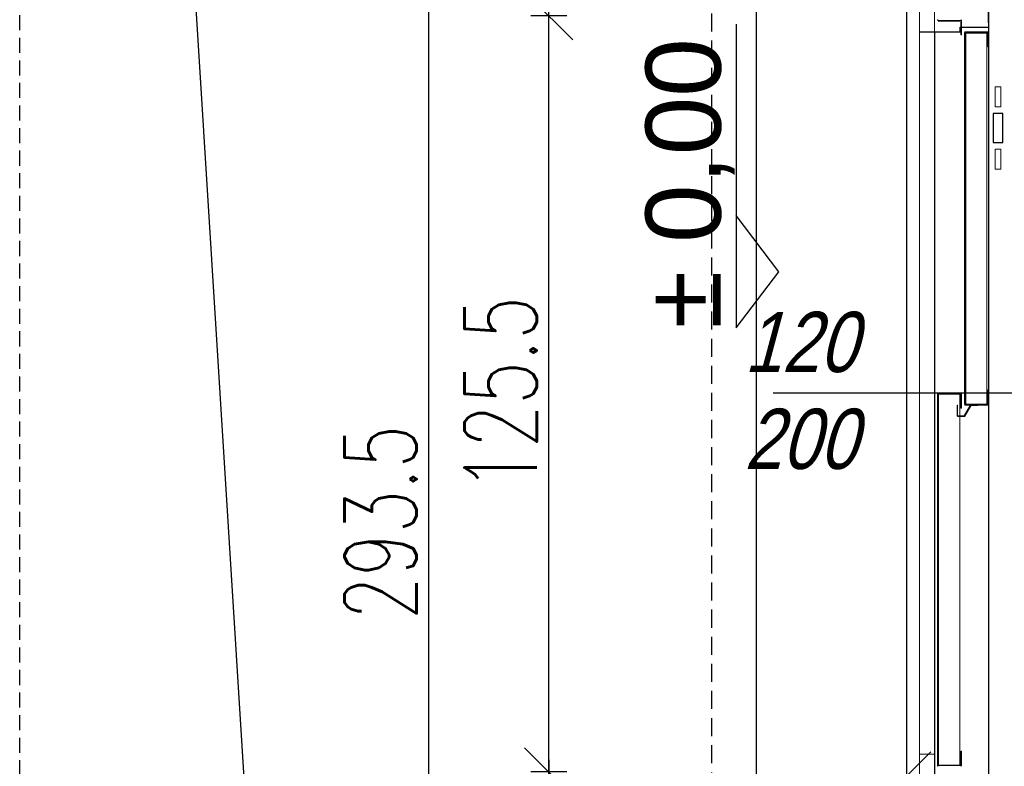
# Model space of a CAD drawing. Header units: millimetres. Extents: x -1096 to 3960, y -1899 to 666.
# Tile 13 of 75: x -546 to -382, y 23 to 147. Entities that reach past the tile are written whole.
import ezdxf
from ezdxf import colors
from ezdxf.entities.mleader import LeaderData, LeaderLine
from ezdxf.math import Vec2, Vec3

# ---------------------------------------------------------------- set-up
doc = ezdxf.new("R2010")
doc.units = ezdxf.units.MM
doc.linetypes.add('DASHEDX2', pattern=[1.5, 1, -0.5])
doc.linetypes.add('HIDDENX2', pattern=[0.75, 0.5, -0.25])
for name, color, linetype in [('A-KOMENTWYM', 30, 'Continuous'), ('A-kota', 2, 'Continuous'), ('A-opis', 7, 'Continuous'), ('A-widok', 41, 'Continuous'), ('A-winda', 12, 'Continuous')]:
    doc.layers.add(name, color=color, linetype=linetype)
doc.layers.add('A-KOMENTWYM - DETAL', color=30, linetype='Continuous', lineweight=5)
doc.styles.add('Arch-Dim', font='romans.shx', dxfattribs={"width": 0.75})
doc.styles.add('Arial-2', font='arial.ttf', dxfattribs={"width": 0.8, "oblique": 15})
doc.styles.add('ODNOŚNIKI', font='arial.ttf')
doc.styles.add('TXT', font='romans.shx', dxfattribs={"width": 0.7})
doc.dimstyles.new('1-50', dxfattribs={"dimtxt": 12, "dimasz": 8, "dimexe": 3, "dimexo": 0, "dimgap": 2, "dimtad": 1, "dimrnd": 0.5, "dimzin": 12, "dimdsep": 46, "dimtxsty": 'TXT', "dimblk": 'OBLIQUE', "dimcen": 0.125, "dimdle": 2, "dimclrd": 256, "dimclre": 256, "dimclrt": 7, "dimazin": 0, "dimtfac": 1, "dimtix": 1, "dimtmove": 1, "dimatfit": 2, "dimfxl": 3, "dimfxlon": 1, "dimtvp": 10, "dimtolj": 1, "dimtzin": 0, "dimarcsym": 0})

# ---------------------------------------------------------------- blocks, each defined once
blk = doc.blocks.new('_Oblique')
at = {"color": 0, "linetype": 'ByBlock', "lineweight": -2}
blk.add_line((-0.5, -0.5), (0.5, 0.5), dxfattribs=at)
blk = doc.blocks.new('*D944')
at = {"layer": 'A-KOMENTWYM - DETAL', "lineweight": -2}
for p, q in [((-477.92, 212.3), (-477.92, -85.3)), ((-474.92, 210.3), (-480.92, 210.3)), ((-474.92, -83.3), (-480.92, -83.3))]:
    blk.add_line(p, q, dxfattribs=at)
at = {"layer": 'Defpoints', "color": 0}
for p in [(-430.9, 210.3), (-477.92, -83.3), (-430.9, -83.3)]:
    blk.add_point(p, dxfattribs=at)
at = {"layer": 'A-KOMENTWYM - DETAL', "lineweight": -2, "xscale": 8, "yscale": 8, "zscale": 8}
for p, rotation in [((-477.92, 210.3), 90), ((-477.92, -83.3), 270)]:
    blk.add_blockref('_Oblique', p, dxfattribs=dict(at, rotation=rotation))
at = {"layer": 'A-KOMENTWYM - DETAL', "color": 7, "insert": (-485.92, 63.5), "char_height": 12, "attachment_point": 5, "rotation": 90, "style": 'TXT'}
blk.add_mtext('\\A1;293.5', dxfattribs=at)
blk = doc.blocks.new('*D945')
at = {"layer": 'A-KOMENTWYM - DETAL', "lineweight": -2}
for p, q in [((-457.96, 24.08), (-457.96, -85.3)), ((-454.96, 22.08), (-460.96, 22.08)), ((-454.96, -83.3), (-460.96, -83.3))]:
    blk.add_line(p, q, dxfattribs=at)
at = {"layer": 'Defpoints', "color": 0}
for p in [(-429.26, 22.08), (-457.96, -83.3), (-430.9, -83.3)]:
    blk.add_point(p, dxfattribs=at)
at = {"layer": 'A-KOMENTWYM - DETAL', "lineweight": -2, "xscale": 8, "yscale": 8, "zscale": 8}
for p, rotation in [((-457.96, 22.08), 90), ((-457.96, -83.3), 270)]:
    blk.add_blockref('_Oblique', p, dxfattribs=dict(at, rotation=rotation))
at = {"layer": 'A-KOMENTWYM - DETAL', "color": 7, "insert": (-465.96, -30.61), "char_height": 12, "attachment_point": 5, "rotation": 90, "style": 'TXT'}
blk.add_mtext('\\A1;105.5', dxfattribs=at)
blk = doc.blocks.new('szyb-szkło_150-parter2')
at = {"layer": 'A-widok', "color": 14, "transparency": 33554679}
blk.add_line((5, -55), (5, -191), dxfattribs=at)
at = {"layer": 'A-widok', "linetype": 'DASHEDX2', "ltscale": 3, "transparency": 33554679}
blk.add_line((-2.4, -59.98), (-2.4, -186.02), dxfattribs=at)
at = {"layer": 'A-widok', "transparency": 33554679}
blk.add_lwpolyline([(30, -30), (30, -259), (350, -259), (350, -30)], close=True, dxfattribs=at)
at = {"layer": 'A-winda', "linetype": 'Continuous', "lineweight": 15}
for p, q in [((32.126, -63), (32.126, -51)), ((32.126, -51), (32.126, -63)), ((34.626, -63), (34.626, -51)), ((35.246, -61.12), (39.004, -61.12)), ((39.005, -61.121), (39.005, -63.5)), ((39.125, -61.121), (39.125, -63.5)), ((34.361, -63), (32.126, -63)), ((32.126, -63), (32.126, -183)), ((32.126, -63), (34.626, -63)), ((39.125, -63.5), (39.005, -63.5)), ((39.626, -63.121), (39.626, -124.879)), ((43.505, -63), (39.746, -63)), ((43.505, -63.12), (39.746, -63.12)), ((39.746, -63.12), (39.746, -124.879)), ((41.547, -63), (43.505, -63)), ((43.329, -63.22), (43.329, -124.834)), ((43.506, -65.5), (43.506, -63.121)), ((43.626, -65.5), (43.626, -63.121)), ((43.506, -65.5), (43.626, -65.5)), ((44.71, -72.175), (45.66, -72.175)), ((44.71, -75.475), (44.71, -72.175)), ((45.66, -75.475), (45.66, -72.175)), ((45.66, -75.475), (44.71, -75.475)), ((44.71, -82.525), (45.66, -82.525)), ((44.71, -85.825), (44.71, -82.525)), ((45.66, -85.825), (45.66, -82.525)), ((45.66, -85.825), (44.71, -85.825)), ((43.506, -124.879), (43.506, -122.5)), ((43.626, -122.5), (43.506, -122.5)), ((43.626, -124.879), (43.626, -122.5)), ((35.125, -123.121), (35.125, -184.879)), ((39.004, -123), (35.245, -123)), ((39.004, -123.12), (35.245, -123.12)), ((35.245, -123.12), (35.245, -184.879)), ((37.046, -123), (39.004, -123)), ((38.828, -123.22), (38.828, -184.834)), ((39.005, -125.5), (39.005, -123.121)), ((39.125, -125.5), (39.125, -123.121)), ((38.476, -125), (38.376, -125)), ((38.376, -125), (38.376, -126.79)), ((38.476, -125), (38.476, -126.79)), ((39.005, -125.5), (39.125, -125.5)), ((39.58, -126.795), (40.586, -125.055)), ((39.667, -126.845), (40.673, -125.105)), ((39.747, -124.88), (43.505, -124.88)), ((39.747, -125), (43.505, -125)), ((40.682, -125.1), (41.776, -125.1)), ((41.776, -125.1), (41.776, -125)), ((38.486, -126.8), (39.572, -126.8)), ((38.486, -126.9), (39.572, -126.9)), ((32.126, -183), (34.626, -183)), ((32.126, -195), (32.126, -183)), ((34.626, -183), (34.626, -195)), ((39.005, -184.879), (39.005, -182.5)), ((39.125, -182.5), (39.005, -182.5)), ((39.125, -184.879), (39.125, -182.5)), ((35.246, -184.88), (39.004, -184.88))]:
    blk.add_line(p, q, dxfattribs=at)
at = {"layer": 'A-winda'}
for p, q in [((43.626, -59.574), (43.626, -248)), ((43.626, -61.5), (43.626, -59.574)), ((35.264, -61.166), (38.828, -61.166)), ((32.126, -63), (38.926, -63)), ((34.626, -63), (34.626, -248)), ((38.926, -63), (38.926, -62.233)), ((38.926, -62.233), (43.626, -62.233)), ((43.329, -63.22), (39.764, -63.22)), ((39.764, -63.22), (39.764, -124.834)), ((38.828, -123.22), (35.264, -123.22)), ((35.264, -123.22), (35.264, -184.834)), ((39.764, -124.834), (43.329, -124.834)), ((35.264, -184.834), (38.828, -184.834))]:
    blk.add_line(p, q, dxfattribs=at)
at = {"layer": 'A-winda', "ltscale": 5}
for p in [(7.81, -123), (31.741, -123)]:
    blk.add_line(p, (60.921, -123), dxfattribs=at)
at = {"layer": 'A-winda'}
blk.add_lwpolyline([(45.97, -81.4), (45.97, -76.6), (44.386, -76.6), (44.386, -81.4)], close=True, dxfattribs=at)
at = {"layer": 'A-winda', "linetype": 'Continuous', "lineweight": 15}
for centre, radius, start, end in [((35.246, -61.121), 0.121, 90, 180), ((35.246, -61.121), 0.001, 90, 180), ((39.004, -61.121), 0.121, 0, 90), ((39.004, -61.121), 0.001, 0, 90), ((39.747, -63.121), 0.121, 90, 180), ((43.505, -63.121), 0.121, 0, 90), ((43.505, -63.121), 0.001, 0, 90), ((35.246, -123.121), 0.121, 90, 180), ((39.004, -123.121), 0.121, 0, 90), ((39.004, -123.121), 0.001, 0, 90), ((39.747, -124.879), 0.121, 180, 270), ((39.747, -124.879), 0.001, 180, 270), ((40.682, -125.11), 0.11, 90, 149.9649), ((40.682, -125.11), 0.01, 90, 149.9649), ((43.505, -124.879), 0.001, 270, 0), ((43.505, -124.879), 0.121, 270, 0), ((38.486, -126.79), 0.11, 180, 270), ((38.486, -126.79), 0.01, 180, 270), ((39.572, -126.79), 0.01, 270, 329.9649), ((39.572, -126.79), 0.11, 270, 329.9649), ((35.246, -184.879), 0.121, 180, 270), ((35.246, -184.879), 0.001, 180, 270), ((39.004, -184.879), 0.001, 270, 0), ((39.004, -184.879), 0.121, 270, 0)]:
    blk.add_arc(centre, radius, start, end, dxfattribs=at)
at = {"style": 'Arial-2', "oblique": 15, "width": 0.8}
for s, p in [('120', (3.036, -119.521)), ('200', (3.036, -135.61))]:
    blk.add_text(s, height=10, dxfattribs=at).set_placement(p)
blk = doc.blocks.new('ZNAK-POZIOM nap od góry')
at = {"ltscale": 5}
blk.add_lwpolyline([(8.227, 1.413), (-1.865, 1.413), (0, 0), (1.865, 1.413)], dxfattribs=at)
at = {"style": 'ODNOŚNIKI', "flags": 4}
for tag, p in [('ZNAK', (-1.5, 1.882)), ('POZIOM', (1.872, 1.882))]:
    blk.add_attdef(tag, p, '', height=2.5, dxfattribs=at)
blk = doc.blocks.new('_Dot')
at = {"color": 0, "linetype": 'ByBlock', "lineweight": -2}
blk.add_line((-0.5, 0), (-1, 0), dxfattribs=at)
at = {"color": 0, "linetype": 'ByBlock', "const_width": 0.5}
blk.add_lwpolyline([(-0.25, 0, 1), (0.25, 0, 1)], format="xyb", close=True, dxfattribs=at)
blk = doc.blocks.new('*D1454')
at = {"layer": 'A-KOMENTWYM', "lineweight": -2}
for p, q in [((-457.96, 20.08), (-457.96, 149.64)), ((-454.96, 147.64), (-460.96, 147.64)), ((-454.96, 22.08), (-460.96, 22.08))]:
    blk.add_line(p, q, dxfattribs=at)
at = {"layer": 'Defpoints', "color": 0}
for p in [(-457.96, 147.64), (-430.86, 147.64), (-429.26, 22.08)]:
    blk.add_point(p, dxfattribs=at)
at = {"layer": 'A-KOMENTWYM', "lineweight": -2, "xscale": 8, "yscale": 8, "zscale": 8}
for p, rotation in [((-457.96, 147.64), 90), ((-457.96, 22.08), 270)]:
    blk.add_blockref('_Oblique', p, dxfattribs=dict(at, rotation=rotation))
at = {"layer": 'A-KOMENTWYM', "color": 7, "insert": (-465.96, 84.86), "char_height": 12, "attachment_point": 5, "rotation": 90, "style": 'TXT'}
blk.add_mtext('\\A1;125.5', dxfattribs=at)
blk = doc.blocks.new('*D1455')
at = {"layer": 'A-KOMENTWYM', "lineweight": -2}
for p, q in [((-457.96, 145.64), (-457.96, 212.3)), ((-454.96, 210.3), (-460.96, 210.3)), ((-454.96, 147.64), (-460.96, 147.64))]:
    blk.add_line(p, q, dxfattribs=at)
at = {"layer": 'Defpoints', "color": 0}
for p in [(-457.96, 210.3), (-430.9, 210.3), (-430.86, 147.64)]:
    blk.add_point(p, dxfattribs=at)
at = {"layer": 'A-KOMENTWYM', "lineweight": -2, "xscale": 8, "yscale": 8, "zscale": 8}
for p, rotation in [((-457.96, 210.3), 90), ((-457.96, 147.64), 270)]:
    blk.add_blockref('_Oblique', p, dxfattribs=dict(at, rotation=rotation))
at = {"layer": 'A-KOMENTWYM', "color": 7, "insert": (-465.96, 178.97), "char_height": 12, "attachment_point": 5, "rotation": 90, "style": 'TXT'}
blk.add_mtext('\\A1;62.5', dxfattribs=at)
blk = doc.blocks.new('*D1511')
at = {"layer": 'A-KOMENTWYM - DETAL', "lineweight": -2}
for p, q in [((-398.5, 24.42), (-398.5, 18.42)), ((-78.5, 24.42), (-78.5, 18.42)), ((-400.5, 21.42), (-76.5, 21.42))]:
    blk.add_line(p, q, dxfattribs=at)
at = {"layer": 'Defpoints', "color": 0}
for p in [(-398.5, 178), (-78.5, 178), (-78.5, 21.42)]:
    blk.add_point(p, dxfattribs=at)
at = {"layer": 'A-KOMENTWYM - DETAL', "lineweight": -2, "xscale": 8, "yscale": 8, "zscale": 8, "rotation": 180}
blk.add_blockref('_Oblique', (-398.5, 21.42), dxfattribs=at)
at = {"layer": 'A-KOMENTWYM - DETAL', "lineweight": -2, "xscale": 8, "yscale": 8, "zscale": 8}
blk.add_blockref('_Oblique', (-78.5, 21.42), dxfattribs=at)
at = {"layer": 'A-KOMENTWYM - DETAL', "color": 7, "insert": (-238.5, 29.42), "char_height": 12, "attachment_point": 5, "style": 'TXT'}
blk.add_mtext('\\A1;320', dxfattribs=at)
blk = doc.blocks.new('*D1512')
at = {"layer": 'A-KOMENTWYM - DETAL', "lineweight": -2}
for p, q in [((-303.22, -53), (-303.22, 180)), ((-306.22, 178), (-300.22, 178)), ((-306.22, -51), (-300.22, -51))]:
    blk.add_line(p, q, dxfattribs=at)
at = {"layer": 'Defpoints', "color": 0}
for p in [(-398.5, 178), (-303.22, 178), (-398.5, -51)]:
    blk.add_point(p, dxfattribs=at)
at = {"layer": 'A-KOMENTWYM - DETAL', "lineweight": -2, "xscale": 8, "yscale": 8, "zscale": 8}
for p, rotation in [((-303.22, 178), 90), ((-303.22, -51), 270)]:
    blk.add_blockref('_Oblique', p, dxfattribs=dict(at, rotation=rotation))
at = {"layer": 'A-KOMENTWYM - DETAL', "color": 7, "insert": (-311.22, 63.5), "char_height": 12, "attachment_point": 5, "rotation": 90, "style": 'TXT'}
blk.add_mtext('\\A1;229', dxfattribs=at)

msp = doc.modelspace()

# ---------------------------------------------------------------- linework, layer by layer
at = {"layer": 'A-widok', "linetype": 'HIDDENX2', "ltscale": 5}
msp.add_lwpolyline([(-545.859, -76.003), (-545.859, 202.997)], dxfattribs=at)

# ---------------------------------------------------------------- block references
msp.add_blockref('szyb-szkło_150-parter2', (-428.5, 207.997))
at = {"layer": 'A-kota'}
ref = msp.add_blockref('ZNAK-POZIOM nap od góry', (-419.743, 105.142), dxfattribs=dict(at, xscale=5, yscale=5, zscale=6, rotation=90))
ref.add_attrib('ZNAK', '%%P', (-429.377, 95.7), dxfattribs={"layer": '0', "height": 12.5, "rotation": 90, "style": 'ODNOŚNIKI', "flags": 4})
ref.add_attrib('POZIOM', '0,00', (-429.377, 109.924), dxfattribs={"layer": '0', "height": 12.5, "rotation": 90, "style": 'ODNOŚNIKI', "flags": 4})

# ---------------------------------------------------------------- dimensions: what is measured, and where the dimension line sits
at = {"layer": 'A-KOMENTWYM'}
for base, p1, p2, picture, middle in [((-457.962, 210.297), (-430.859, 147.637), (-430.9, 210.297), '*D1455', (-465.962, 178.967)), ((-457.962, 147.637), (-429.259, 22.077), (-430.859, 147.637), '*D1454', (-465.962, 84.857))]:
    dim = msp.add_linear_dim(base=base, p1=p1, p2=p2, angle=90, dimstyle='1-50', dxfattribs=at)
    dim.commit()
    dim.dimension.update_dxf_attribs({"geometry": picture, "text_midpoint": middle})
at = {"layer": 'A-KOMENTWYM - DETAL'}
for base, p1, p2, picture, middle in [((-477.918, -83.304), (-430.9, 210.297), (-430.9, -83.304), '*D944', (-485.918, 63.497)), ((-303.221, 177.997), (-398.5, -51.003), (-398.5, 177.997), '*D1512', (-311.221, 63.497)), ((-457.962, -83.304), (-429.259, 22.077), (-430.9, -83.304), '*D945', (-465.962, -30.613))]:
    dim = msp.add_linear_dim(base=base, p1=p1, p2=p2, angle=90, dimstyle='1-50', override={"dimtxt": 12}, dxfattribs=at)
    dim.commit()
    dim.dimension.update_dxf_attribs({"geometry": picture, "text_midpoint": middle})
dim = msp.add_linear_dim(base=(-78.5, 21.419), p1=(-398.5, 177.997), p2=(-78.5, 177.997), dimstyle='1-50', override={"dimtxt": 12}, dxfattribs=at)
dim.commit()
dim.dimension.update_dxf_attribs({"geometry": '*D1511', "text_midpoint": (-238.5, 29.419)})

# ---------------------------------------------------------------- leaders
at = {"layer": 'A-opis'}
ml = msp.add_multileader_mtext('Standard', dxfattribs=at)
ml.set_content('\\pxql,t4;osłona wejścia do dźwigu: szklane ścianki', color=256, style='Arch-Dim')
ml.set_leader_properties(color=30)
ml.set_arrow_properties(name='DOT')
ml.build(insert=Vec2(0, 0))
ml.multileader.update_dxf_attribs({"text_left_attachment_type": 6, "text_right_attachment_type": 6, "dogleg_length": 2, "arrow_head_size": 5})
ctx = ml.context
ctx.base_point, ctx.char_height, ctx.arrow_head_size, ctx.landing_gap_size, ctx.plane_origin, ctx.plane_x_axis, ctx.plane_y_axis = Vec3(-479.465, -145.464), 12, 5, 0.2, Vec3(260.566, 3910.696), Vec3(-1, 0), Vec3(0, -1)
ctx.left_attachment, ctx.right_attachment = 6, 6
notes = []
notes.append((ctx, [(0, (1, 1, 0), (-481.465, -145.464), (1, 0), 2, [(1, [(-519.731, 199.632), (-502.655, -74.393)], 0, [])])]))
ctx.mtext.insert, ctx.mtext.width = Vec3(-479.265, -129.504), 172.91403
for ctx, leaders in notes:
    for number, flags, end, landing, length, lines in leaders:
        leader = LeaderData()
        leader.index, (leader.has_last_leader_line, leader.has_dogleg_vector, leader.attachment_direction) = number, flags
        leader.last_leader_point, leader.dogleg_vector, leader.dogleg_length = Vec3(end), Vec3(landing), length
        for number, points, colour, breaks in lines:
            line = LeaderLine()
            line.index, line.vertices, line.color, line.breaks = number, Vec3.list(points), colors.encode_raw_color(colour), breaks
            leader.lines.append(line)
        ctx.leaders.append(leader)

doc.saveas('drawing.dxf')
